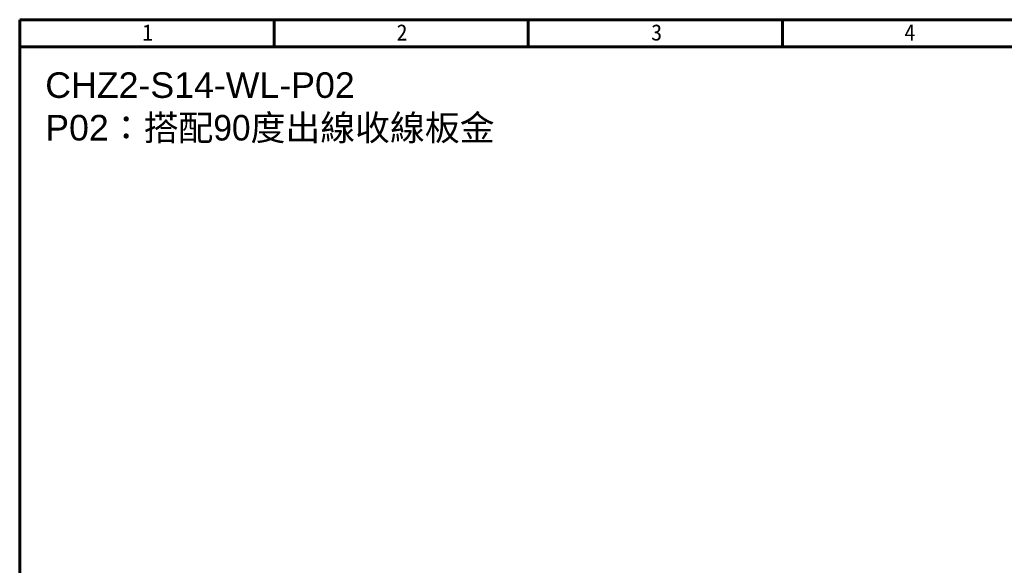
# Model space of a CAD drawing. Header units: millimetres. Extents: x 0 to 7391, y -1386 to 1502.
# Tile 117 of 127: x 6928 to 7120, y 829 to 935. Entities that reach past the tile are written whole.
import ezdxf

# ---------------------------------------------------------------- set-up
doc = ezdxf.new("R2010")
doc.units = ezdxf.units.MM
doc.header["$LTSCALE"] = 0.5
doc.layers.add('BORDER', color=7, linetype='Continuous')
doc.styles.get("Standard").update_dxf_attribs({"font": 'arial.ttf'})
doc.styles.add('標題欄', font='txt')

# ---------------------------------------------------------------- blocks, each defined once
blk = doc.blocks.new('A4-英文圖框-橫式')
at = {"layer": 'BORDER', "color": 123, "linetype": 'Continuous', "lineweight": 60, "ltscale": 25.4}
for p, q in [((2201.45, 183.5), (2201.45, 188.79)), ((2251.2, 183.5), (2251.2, 188.79)), ((2300.95, 183.5), (2300.95, 188.79)), ((2151.7, 183.5), (2549.79, 183.5))]:
    blk.add_line(p, q, dxfattribs=at)
blk.add_lwpolyline([(2151.7, 188.79), (2555.09, 188.79), (2555.09, -95.06), (2151.7, -95.06)], close=True, dxfattribs=at)
at = {"color": 60, "style": '標題欄'}
for s, p in [('1', (2175.64, 184.72)), ('2', (2225.41, 184.72)), ('3', (2275.22, 184.72)), ('4', (2324.76, 184.72))]:
    blk.add_text(s, height=3.18, dxfattribs=at).set_placement(p)

msp = doc.modelspace()

# ---------------------------------------------------------------- block references
msp.add_blockref('A4-英文圖框-橫式', (4776.123, 746.703))

# ---------------------------------------------------------------- texts
at = {"insert": (6932.82, 925.202), "char_height": 5, "attachment_point": 1}
msp.add_mtext_dynamic_manual_height_columns('CHZ2-S14-WL-P02\\PP02{\\fPMingLiU|b0|i0|c136|p18;：搭配90度出線收線板金}', width=97.72052, gutter_width=1, heights=[0], dxfattribs=at)

doc.saveas('drawing.dxf')
